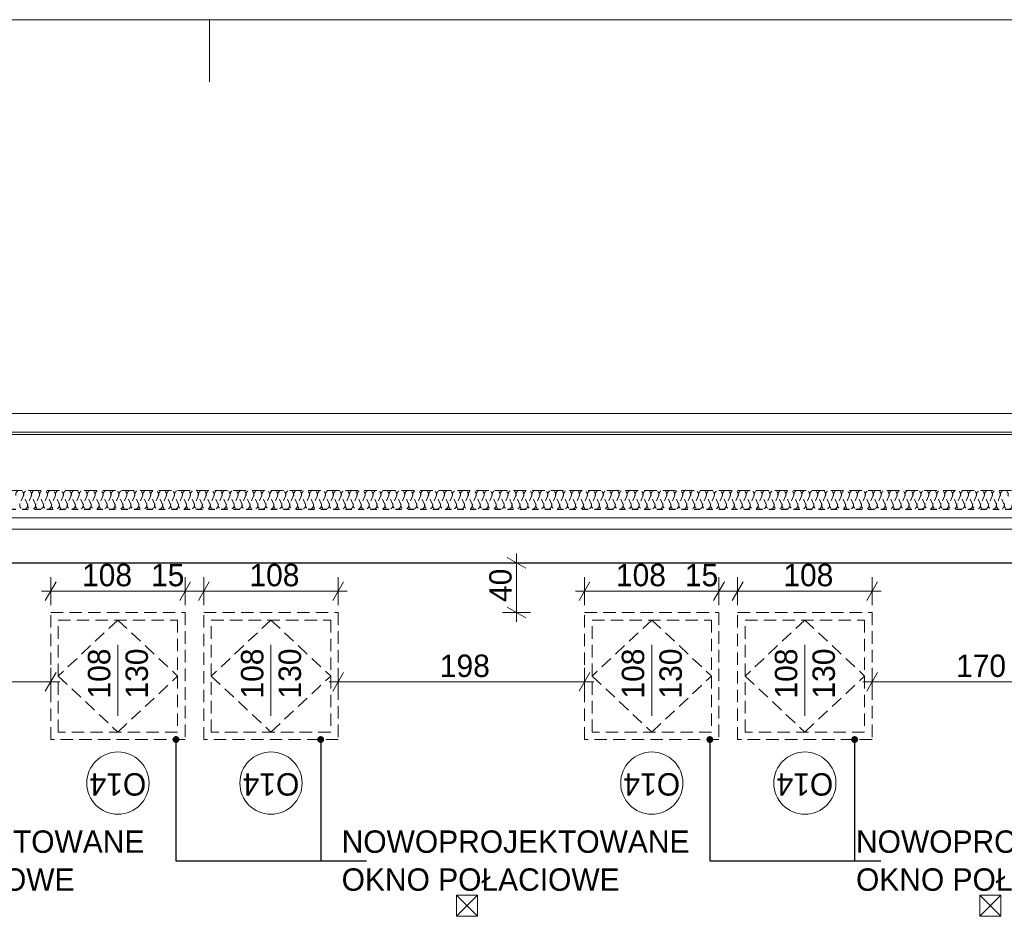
# Model space of a CAD drawing. Extents: x -21260 to 35740, y -2672 to 187028.
# Tile 108 of 120: x 16215 to 24127, y 139826 to 147028. Entities that reach past the tile are written whole.
import ezdxf

# ---------------------------------------------------------------- set-up
doc = ezdxf.new("R2010")
doc.units = 0
doc.header["$MEASUREMENT"] = 0
for name, pattern in [('Hidden Line', [100, 50, -50]), ('Hidden Line copy', [80, 40, -40]), ('Krawędzie ukryte', [150, 100, -50])]:
    doc.linetypes.add(name, pattern=pattern)
doc.layers.add('arch izolacje_Nr_Pióra__3', color=7, linetype='Continuous', lineweight=13, true_color=0xff6600)
doc.layers.add('Arch ocieplenie_Nr_Pióra__22', color=7, linetype='Continuous', lineweight=9, true_color=0x7f7f7f)
doc.layers.add('Arch ocieplenie', color=7, linetype='Continuous')
doc.layers.add('Arch wymiary', color=7, linetype='Continuous')
for name, color, linetype, lineweight in [('Arch opisy okien_Nr_Pióra__21', 7, 'Continuous', 13), ('Arch opisy_Nr_Pióra__21', 7, 'Continuous', 13), ('ARCH TABELA_Nr_Pióra__21', 7, 'Continuous', 13), ('Arch wymiary_Nr_Pióra__5', 7, 'Continuous', 13), ('INWENT DACH_Nr_Pióra__21', 7, 'Continuous', 13), ('INWENT KONST. DREWNIANA_Nr_Pióra__21', 7, 'Continuous', 13), ('INWENT OPISY_Nr_Pióra__21', 7, 'Continuous', 13), ('INWENT. OKNA_Nr_Pióra__21', 7, 'Continuous', 13), ('INWENT.ŚCIANY_Nr_Pióra__1', 7, 'Continuous', 25)]:
    doc.layers.add(name, color=color, linetype=linetype, lineweight=lineweight)
doc.styles.add('GENERATED_STYLE_1', font='txt')
doc.styles.add('GENERATED_STYLE_4', font='txt')
doc.styles.add('GENERATED_STYLE_6', font='txt')
doc.styles.add('GENERATED_STYLE_7', font='txt')
doc.dimstyles.new('GENERATED_STYLE__1', dxfattribs={"dimtxt": 179.999995, "dimasz": 114, "dimexe": 0.18, "dimexo": 0, "dimgap": 0.09, "dimtad": 1, "dimdec": 0, "dimlfac": 0.1, "dimzin": 0, "dimdsep": 46, "dimtxsty": 'GENERATED_STYLE_1', "dimblk": 'ARROWHEAD_2', "dimblk1": 'ARROWHEAD_2', "dimblk2": 'ARROWHEAD_2', "dimcen": 0.09, "dimclrd": 7, "dimclre": 7, "dimclrt": 7, "dimazin": 0, "dimtfac": 1, "dimtdec": 4, "dimtmove": 0, "dimatfit": 3, "dimfxl": 0, "dimtolj": 1, "dimtzin": 0, "dimarcsym": 0})
doc.dimstyles.new('GENERATED_STYLE__3', dxfattribs={"dimtxt": 179.999995, "dimasz": 114, "dimexe": 0.18, "dimexo": 0, "dimgap": 0.09, "dimtad": 1, "dimtih": 1, "dimtoh": 1, "dimdec": 0, "dimlfac": 0.1, "dimzin": 0, "dimdsep": 46, "dimtxsty": 'GENERATED_STYLE_1', "dimblk": 'ARROWHEAD_2', "dimblk1": 'ARROWHEAD_2', "dimblk2": 'ARROWHEAD_2', "dimcen": 0.09, "dimclrd": 7, "dimclre": 7, "dimclrt": 7, "dimazin": 0, "dimtfac": 1, "dimtdec": 4, "dimtmove": 0, "dimatfit": 3, "dimfxl": 0, "dimtolj": 1, "dimtzin": 0, "dimarcsym": 0})
doc.dimstyles.new('GENERATED_STYLE__6', dxfattribs={"dimtxt": 0.18, "dimasz": 109.44, "dimexe": 0.18, "dimexo": 0.0625, "dimgap": 0.09, "dimtad": 0, "dimtih": 1, "dimtoh": 1, "dimdec": 4, "dimzin": 0, "dimdsep": 46, "dimcen": 0.09, "dimadec": 0, "dimazin": 0, "dimtfac": 1, "dimtdec": 4, "dimtmove": 0, "dimatfit": 3, "dimldrblk": 'ARROWHEAD_11', "dimfxl": 0, "dimtolj": 1, "dimtzin": 0, "dimarcsym": 0})

# ---------------------------------------------------------------- blocks, each defined once
blk = doc.blocks.new('Izolacja cieplna 14_220', base_point=(32134.1, 143095.9))
at = {"layer": 'Arch ocieplenie_Nr_Pióra__22', "linetype": 'Hidden Line copy'}
for p, q in [((16244.3, 143201.1), (16217.7, 143140.5)), ((16276.2, 143140.5), (16249.6, 143201.1)), ((16308.1, 143201.1), (16281.5, 143140.5)), ((16340, 143140.5), (16313.4, 143201.1)), ((16371.9, 143201.1), (16345.3, 143140.5)), ((16403.8, 143140.5), (16377.2, 143201.1)), ((16435.7, 143201.1), (16409.1, 143140.5)), ((16467.6, 143140.5), (16441, 143201.1)), ((16499.5, 143201.1), (16472.9, 143140.5)), ((16531.4, 143140.5), (16504.8, 143201.1)), ((16563.3, 143201.1), (16536.8, 143140.5)), ((16595.2, 143140.5), (16568.7, 143201.1)), ((16627.1, 143201.1), (16600.6, 143140.5)), ((16659, 143140.5), (16632.5, 143201.1)), ((16690.9, 143201.1), (16664.4, 143140.5)), ((16722.8, 143140.5), (16696.3, 143201.1)), ((16754.7, 143201.1), (16728.2, 143140.5)), ((16786.6, 143140.5), (16760.1, 143201.1)), ((16818.5, 143201.1), (16792, 143140.5)), ((16850.4, 143140.5), (16823.9, 143201.1)), ((16882.3, 143201.1), (16855.8, 143140.5)), ((16914.2, 143140.5), (16887.7, 143201.1)), ((16946.1, 143201.1), (16919.6, 143140.5)), ((16978, 143140.5), (16951.5, 143201.1)), ((17009.9, 143201.1), (16983.4, 143140.5)), ((17041.8, 143140.5), (17015.3, 143201.1)), ((17073.7, 143201.1), (17047.2, 143140.5)), ((17105.6, 143140.5), (17079.1, 143201.1)), ((17137.5, 143201.1), (17111, 143140.5)), ((17169.4, 143140.5), (17142.9, 143201.1)), ((17201.3, 143201.1), (17174.8, 143140.5)), ((17233.2, 143140.5), (17206.7, 143201.1)), ((17265.1, 143201.1), (17238.6, 143140.5)), ((17297, 143140.5), (17270.5, 143201.1)), ((17328.9, 143201.1), (17302.4, 143140.5)), ((17360.8, 143140.5), (17334.3, 143201.1)), ((17392.7, 143201.1), (17366.2, 143140.5)), ((17424.6, 143140.5), (17398.1, 143201.1)), ((17456.5, 143201.1), (17430, 143140.5)), ((17488.4, 143140.5), (17461.9, 143201.1)), ((17520.3, 143201.1), (17493.8, 143140.5)), ((17552.3, 143140.5), (17525.7, 143201.1)), ((17584.2, 143201.1), (17557.6, 143140.5)), ((17616.1, 143140.5), (17589.5, 143201.1)), ((17648, 143201.1), (17621.4, 143140.5)), ((17679.9, 143140.5), (17653.3, 143201.1)), ((17711.8, 143201.1), (17685.2, 143140.5)), ((17743.7, 143140.5), (17717.1, 143201.1)), ((17775.6, 143201.1), (17749, 143140.5)), ((17807.5, 143140.5), (17780.9, 143201.1)), ((17839.4, 143201.1), (17812.8, 143140.5)), ((17871.3, 143140.5), (17844.7, 143201.1)), ((17903.2, 143201.1), (17876.6, 143140.5)), ((17935.1, 143140.5), (17908.5, 143201.1)), ((17967, 143201.1), (17940.4, 143140.5)), ((17998.9, 143140.5), (17972.3, 143201.1)), ((18030.8, 143201.1), (18004.2, 143140.5)), ((18062.7, 143140.5), (18036.1, 143201.1)), ((18094.6, 143201.1), (18068, 143140.5)), ((18126.5, 143140.5), (18099.9, 143201.1)), ((18158.4, 143201.1), (18131.8, 143140.5)), ((18190.3, 143140.5), (18163.7, 143201.1)), ((18222.2, 143201.1), (18195.6, 143140.5)), ((18254.1, 143140.5), (18227.5, 143201.1)), ((18286, 143201.1), (18259.4, 143140.5)), ((18317.9, 143140.5), (18291.4, 143201.1)), ((18349.8, 143201.1), (18323.3, 143140.5)), ((18381.7, 143140.5), (18355.2, 143201.1)), ((18413.6, 143201.1), (18387.1, 143140.5)), ((18445.5, 143140.5), (18419, 143201.1)), ((18477.4, 143201.1), (18450.9, 143140.5)), ((18509.3, 143140.5), (18482.8, 143201.1)), ((18541.2, 143201.1), (18514.7, 143140.5)), ((18573.1, 143140.5), (18546.6, 143201.1)), ((18605, 143201.1), (18578.5, 143140.5)), ((18636.9, 143140.5), (18610.4, 143201.1)), ((18668.8, 143201.1), (18642.3, 143140.5)), ((18700.7, 143140.5), (18674.2, 143201.1)), ((18732.6, 143201.1), (18706.1, 143140.5)), ((18764.5, 143140.5), (18738, 143201.1)), ((18796.4, 143201.1), (18769.9, 143140.5)), ((18828.3, 143140.5), (18801.8, 143201.1)), ((18860.2, 143201.1), (18833.7, 143140.5)), ((18892.1, 143140.5), (18865.6, 143201.1)), ((18924, 143201.1), (18897.5, 143140.5)), ((18955.9, 143140.5), (18929.4, 143201.1)), ((18987.8, 143201.1), (18961.3, 143140.5)), ((19019.7, 143140.5), (18993.2, 143201.1)), ((19051.6, 143201.1), (19025.1, 143140.5)), ((19083.5, 143140.5), (19057, 143201.1)), ((19115.4, 143201.1), (19088.9, 143140.5)), ((19147.3, 143140.5), (19120.8, 143201.1)), ((19179.2, 143201.1), (19152.7, 143140.5)), ((19211.1, 143140.5), (19184.6, 143201.1)), ((19243, 143201.1), (19216.5, 143140.5)), ((19274.9, 143140.5), (19248.4, 143201.1)), ((19306.9, 143201.1), (19280.3, 143140.5)), ((19338.8, 143140.5), (19312.2, 143201.1)), ((19370.7, 143201.1), (19344.1, 143140.5)), ((19402.6, 143140.5), (19376, 143201.1)), ((19434.5, 143201.1), (19407.9, 143140.5)), ((19466.4, 143140.5), (19439.8, 143201.1)), ((19498.3, 143201.1), (19471.7, 143140.5)), ((19530.2, 143140.5), (19503.6, 143201.1)), ((19562.1, 143201.1), (19535.5, 143140.5)), ((19594, 143140.5), (19567.4, 143201.1)), ((19625.9, 143201.1), (19599.3, 143140.5)), ((19657.8, 143140.5), (19631.2, 143201.1)), ((19689.7, 143201.1), (19663.1, 143140.5)), ((19721.6, 143140.5), (19695, 143201.1)), ((19753.5, 143201.1), (19726.9, 143140.5)), ((19785.4, 143140.5), (19758.8, 143201.1)), ((19817.3, 143201.1), (19790.7, 143140.5)), ((19849.2, 143140.5), (19822.6, 143201.1)), ((19881.1, 143201.1), (19854.5, 143140.5)), ((19913, 143140.5), (19886.4, 143201.1)), ((19944.9, 143201.1), (19918.3, 143140.5)), ((19976.8, 143140.5), (19950.2, 143201.1)), ((20008.7, 143201.1), (19982.1, 143140.5)), ((20040.6, 143140.5), (20014.1, 143201.1)), ((20072.5, 143201.1), (20046, 143140.5)), ((20104.4, 143140.5), (20077.9, 143201.1)), ((20136.3, 143201.1), (20109.8, 143140.5)), ((20168.2, 143140.5), (20141.7, 143201.1)), ((20200.1, 143201.1), (20173.6, 143140.5)), ((20232, 143140.5), (20205.5, 143201.1)), ((20263.9, 143201.1), (20237.4, 143140.5)), ((20295.8, 143140.5), (20269.3, 143201.1)), ((20327.7, 143201.1), (20301.2, 143140.5)), ((20359.6, 143140.5), (20333.1, 143201.1)), ((20391.5, 143201.1), (20365, 143140.5)), ((20423.4, 143140.5), (20396.9, 143201.1)), ((20455.3, 143201.1), (20428.8, 143140.5)), ((20487.2, 143140.5), (20460.7, 143201.1)), ((20519.1, 143201.1), (20492.6, 143140.5)), ((20551, 143140.5), (20524.5, 143201.1)), ((20582.9, 143201.1), (20556.4, 143140.5)), ((20614.8, 143140.5), (20588.3, 143201.1)), ((20646.7, 143201.1), (20620.2, 143140.5)), ((20678.6, 143140.5), (20652.1, 143201.1)), ((20710.5, 143201.1), (20684, 143140.5)), ((20742.4, 143140.5), (20715.9, 143201.1)), ((20774.3, 143201.1), (20747.8, 143140.5)), ((20806.2, 143140.5), (20779.7, 143201.1)), ((20838.1, 143201.1), (20811.6, 143140.5)), ((20870, 143140.5), (20843.5, 143201.1)), ((20901.9, 143201.1), (20875.4, 143140.5)), ((20933.8, 143140.5), (20907.3, 143201.1)), ((20965.7, 143201.1), (20939.2, 143140.5)), ((20997.6, 143140.5), (20971.1, 143201.1)), ((21029.6, 143201.1), (21003, 143140.5)), ((21061.5, 143140.5), (21034.9, 143201.1)), ((21093.4, 143201.1), (21066.8, 143140.5)), ((21125.3, 143140.5), (21098.7, 143201.1)), ((21157.2, 143201.1), (21130.6, 143140.5)), ((21189.1, 143140.5), (21162.5, 143201.1)), ((21221, 143201.1), (21194.4, 143140.5)), ((21252.9, 143140.5), (21226.3, 143201.1)), ((21284.8, 143201.1), (21258.2, 143140.5)), ((21316.7, 143140.5), (21290.1, 143201.1)), ((21348.6, 143201.1), (21322, 143140.5)), ((21380.5, 143140.5), (21353.9, 143201.1)), ((21412.4, 143201.1), (21385.8, 143140.5)), ((21444.3, 143140.5), (21417.7, 143201.1)), ((21476.2, 143201.1), (21449.6, 143140.5)), ((21508.1, 143140.5), (21481.5, 143201.1)), ((21540, 143201.1), (21513.4, 143140.5)), ((21571.9, 143140.5), (21545.3, 143201.1)), ((21603.8, 143201.1), (21577.2, 143140.5)), ((21635.7, 143140.5), (21609.1, 143201.1)), ((21667.6, 143201.1), (21641, 143140.5)), ((21699.5, 143140.5), (21672.9, 143201.1)), ((21731.4, 143201.1), (21704.8, 143140.5)), ((21763.3, 143140.5), (21736.8, 143201.1)), ((21795.2, 143201.1), (21768.7, 143140.5)), ((21827.1, 143140.5), (21800.6, 143201.1)), ((21859, 143201.1), (21832.5, 143140.5)), ((21890.9, 143140.5), (21864.4, 143201.1)), ((21922.8, 143201.1), (21896.3, 143140.5)), ((21954.7, 143140.5), (21928.2, 143201.1)), ((21986.6, 143201.1), (21960.1, 143140.5)), ((22018.5, 143140.5), (21992, 143201.1)), ((22050.4, 143201.1), (22023.9, 143140.5)), ((22082.3, 143140.5), (22055.8, 143201.1)), ((22114.2, 143201.1), (22087.7, 143140.5)), ((22146.1, 143140.5), (22119.6, 143201.1)), ((22178, 143201.1), (22151.5, 143140.5)), ((22209.9, 143140.5), (22183.4, 143201.1)), ((22241.8, 143201.1), (22215.3, 143140.5)), ((22273.7, 143140.5), (22247.2, 143201.1)), ((22305.6, 143201.1), (22279.1, 143140.5)), ((22337.5, 143140.5), (22311, 143201.1)), ((22369.4, 143201.1), (22342.9, 143140.5)), ((22401.3, 143140.5), (22374.8, 143201.1)), ((22433.2, 143201.1), (22406.7, 143140.5)), ((22465.1, 143140.5), (22438.6, 143201.1)), ((22497, 143201.1), (22470.5, 143140.5)), ((22528.9, 143140.5), (22502.4, 143201.1)), ((22560.8, 143201.1), (22534.3, 143140.5)), ((22592.7, 143140.5), (22566.2, 143201.1)), ((22624.6, 143201.1), (22598.1, 143140.5)), ((22656.5, 143140.5), (22630, 143201.1)), ((22688.4, 143201.1), (22661.9, 143140.5)), ((22720.3, 143140.5), (22693.8, 143201.1)), ((22752.2, 143201.1), (22725.7, 143140.5)), ((22784.2, 143140.5), (22757.6, 143201.1)), ((22816.1, 143201.1), (22789.5, 143140.5)), ((22848, 143140.5), (22821.4, 143201.1)), ((22879.9, 143201.1), (22853.3, 143140.5)), ((22911.8, 143140.5), (22885.2, 143201.1)), ((22943.7, 143201.1), (22917.1, 143140.5)), ((22975.6, 143140.5), (22949, 143201.1)), ((23007.5, 143201.1), (22980.9, 143140.5)), ((23039.4, 143140.5), (23012.8, 143201.1)), ((23071.3, 143201.1), (23044.7, 143140.5)), ((23103.2, 143140.5), (23076.6, 143201.1)), ((23135.1, 143201.1), (23108.5, 143140.5)), ((23167, 143140.5), (23140.4, 143201.1)), ((23198.9, 143201.1), (23172.3, 143140.5)), ((23230.8, 143140.5), (23204.2, 143201.1)), ((23262.7, 143201.1), (23236.1, 143140.5)), ((23294.6, 143140.5), (23268, 143201.1)), ((23326.5, 143201.1), (23299.9, 143140.5)), ((23358.4, 143140.5), (23331.8, 143201.1)), ((23390.3, 143201.1), (23363.7, 143140.5)), ((23422.2, 143140.5), (23395.6, 143201.2)), ((23454.1, 143201.2), (23427.5, 143140.5)), ((23486, 143140.5), (23459.5, 143201.2)), ((23517.9, 143201.2), (23491.4, 143140.5)), ((23549.8, 143140.5), (23523.3, 143201.2)), ((23581.7, 143201.2), (23555.2, 143140.5)), ((23613.6, 143140.5), (23587.1, 143201.2)), ((23645.5, 143201.2), (23619, 143140.5)), ((23677.4, 143140.5), (23650.9, 143201.2)), ((23709.3, 143201.2), (23682.8, 143140.5)), ((23741.2, 143140.5), (23714.7, 143201.2)), ((23773.1, 143201.2), (23746.6, 143140.5)), ((23805, 143140.5), (23778.5, 143201.2)), ((23836.9, 143201.2), (23810.4, 143140.5)), ((23868.8, 143140.5), (23842.3, 143201.2)), ((23900.7, 143201.2), (23874.2, 143140.5)), ((23932.6, 143140.5), (23906.1, 143201.2)), ((23964.5, 143201.2), (23938, 143140.5)), ((23996.4, 143140.5), (23969.9, 143201.2)), ((24028.3, 143201.2), (24001.8, 143140.5)), ((24060.2, 143140.5), (24033.7, 143201.2)), ((24092.1, 143201.2), (24065.6, 143140.5)), ((24124, 143140.5), (24097.5, 143201.2))]:
    blk.add_line(p, q, dxfattribs=at)
for centre, start, end in [((16215.1, 143213.9), 336.34881, 203.65129), ((16278.9, 143213.9), 336.34881, 203.65129), ((16342.7, 143213.9), 336.34881, 203.65129), ((16406.5, 143213.9), 336.34881, 203.65129), ((16470.3, 143213.9), 336.34881, 203.65129), ((16534.1, 143213.9), 336.34881, 203.65129), ((16597.9, 143213.9), 336.34881, 203.65129), ((16661.7, 143213.9), 336.34881, 203.65129), ((16725.5, 143213.9), 336.34881, 203.65129), ((16789.3, 143213.9), 336.34881, 203.65129), ((16853.1, 143213.9), 336.34881, 203.65129), ((16916.9, 143213.9), 336.34881, 203.65129), ((16980.7, 143213.9), 336.34881, 203.65129), ((17044.5, 143213.9), 336.34881, 203.65129), ((17108.3, 143213.9), 336.34881, 203.65129), ((17172.1, 143213.9), 336.34881, 203.65129), ((17235.9, 143213.9), 336.34881, 203.65129), ((17299.7, 143213.9), 336.34881, 203.65129), ((17363.5, 143213.9), 336.34881, 203.65129), ((17427.3, 143213.9), 336.34881, 203.65129), ((17491.1, 143213.9), 336.34881, 203.65129), ((17554.9, 143213.9), 336.34881, 203.65129), ((17618.7, 143213.9), 336.34881, 203.65129), ((17682.5, 143213.9), 336.34881, 203.65129), ((17746.3, 143213.9), 336.34881, 203.65129), ((17810.1, 143213.9), 336.34881, 203.65129), ((17873.9, 143213.9), 336.34881, 203.65129), ((17937.8, 143213.9), 336.34881, 203.65129), ((18001.6, 143213.9), 336.34881, 203.65129), ((18065.4, 143213.9), 336.34881, 203.65129), ((18129.2, 143213.9), 336.34881, 203.65129), ((18193, 143213.9), 336.34881, 203.65129), ((18256.8, 143213.9), 336.34881, 203.65129), ((18320.6, 143213.9), 336.34881, 203.65129), ((18384.4, 143213.9), 336.34881, 203.65129), ((18448.2, 143213.9), 336.34881, 203.65129), ((18512, 143213.9), 336.34881, 203.65129), ((18575.8, 143213.9), 336.34881, 203.65129), ((18639.6, 143213.9), 336.34881, 203.65129), ((18703.4, 143213.9), 336.34881, 203.65129), ((18767.2, 143213.9), 336.34881, 203.65129), ((18831, 143213.9), 336.34881, 203.65129), ((18894.8, 143213.9), 336.34881, 203.65129), ((18958.6, 143213.9), 336.34881, 203.65129), ((19022.4, 143213.9), 336.34881, 203.65129), ((19086.2, 143213.9), 336.34881, 203.65129), ((19150, 143213.9), 336.34881, 203.65129), ((19213.8, 143213.9), 336.34881, 203.65129), ((19277.6, 143213.9), 336.34881, 203.65129), ((19341.4, 143213.9), 336.34881, 203.65129), ((19405.2, 143213.9), 336.34881, 203.65129), ((19469, 143213.9), 336.34881, 203.65129), ((19532.8, 143213.9), 336.34881, 203.65129), ((19596.6, 143213.9), 336.34881, 203.65129), ((19660.5, 143213.9), 336.34881, 203.65129), ((19724.3, 143213.9), 336.34881, 203.65129), ((19788.1, 143213.9), 336.34881, 203.65129), ((19851.9, 143213.9), 336.34881, 203.65129), ((19915.7, 143213.9), 336.34881, 203.65129), ((19979.5, 143213.9), 336.34881, 203.65129), ((20043.3, 143213.9), 336.34881, 203.65129), ((20107.1, 143213.9), 336.34881, 203.65129), ((20170.9, 143213.9), 336.34881, 203.65129), ((20234.7, 143213.9), 336.34881, 203.65129), ((20298.5, 143213.9), 336.34881, 203.65129), ((20362.3, 143213.9), 336.34881, 203.65129), ((20426.1, 143213.9), 336.34881, 203.65129), ((20489.9, 143213.9), 336.34881, 203.65129), ((20553.7, 143213.9), 336.34881, 203.65129), ((20617.5, 143213.9), 336.34881, 203.65129), ((20681.3, 143213.9), 336.34881, 203.65129), ((20745.1, 143213.9), 336.34881, 203.65129), ((20808.9, 143213.9), 336.34881, 203.65129), ((20872.7, 143213.9), 336.34881, 203.65129), ((20936.5, 143213.9), 336.34881, 203.65129), ((21000.3, 143213.9), 336.34881, 203.65129), ((21064.1, 143213.9), 336.34881, 203.65129), ((21127.9, 143213.9), 336.34881, 203.65129), ((21191.7, 143213.9), 336.34881, 203.65129), ((21255.5, 143213.9), 336.34881, 203.65129), ((21319.3, 143213.9), 336.34881, 203.65129), ((21383.2, 143213.9), 336.34881, 203.65129), ((21447, 143213.9), 336.34881, 203.65129), ((21510.8, 143213.9), 336.34881, 203.65129), ((21574.6, 143213.9), 336.34881, 203.65129), ((21638.4, 143213.9), 336.34881, 203.65129), ((21702.2, 143213.9), 336.34881, 203.65129), ((21766, 143213.9), 336.34881, 203.65129), ((21829.8, 143213.9), 336.34881, 203.65129), ((21893.6, 143213.9), 336.34881, 203.65129), ((21957.4, 143213.9), 336.34881, 203.65129), ((22021.2, 143213.9), 336.34881, 203.65129), ((22085, 143213.9), 336.34881, 203.65129), ((22148.8, 143213.9), 336.34881, 203.65129), ((22212.6, 143213.9), 336.34881, 203.65129), ((22276.4, 143213.9), 336.34881, 203.65129), ((22340.2, 143213.9), 336.34881, 203.65129), ((22404, 143213.9), 336.34881, 203.65129), ((22467.8, 143213.9), 336.34881, 203.65129), ((22531.6, 143213.9), 336.34881, 203.65129), ((22595.4, 143213.9), 336.34881, 203.65129), ((22659.2, 143213.9), 336.34881, 203.65129), ((22723, 143213.9), 336.34881, 203.65129), ((22786.8, 143213.9), 336.34881, 203.65129), ((22850.6, 143213.9), 336.34881, 203.65129), ((22914.4, 143213.9), 336.34881, 203.65129), ((22978.2, 143213.9), 336.34881, 203.65129), ((23042, 143213.9), 336.34881, 203.65129), ((23105.9, 143213.9), 336.34881, 203.65129), ((23169.7, 143213.9), 336.34881, 203.65129), ((23233.5, 143213.9), 336.34881, 203.65129), ((23297.3, 143213.9), 336.34881, 203.65129), ((23361.1, 143213.9), 336.34881, 203.65129), ((23424.9, 143214), 336.34881, 203.65129), ((23488.7, 143214), 336.34881, 203.65129), ((23552.5, 143214), 336.34881, 203.65129), ((23616.3, 143214), 336.34881, 203.65129), ((23680.1, 143214), 336.34881, 203.65129), ((23743.9, 143214), 336.34881, 203.65129), ((23807.7, 143214), 336.34881, 203.65129), ((23871.5, 143214), 336.34881, 203.65129), ((23935.3, 143214), 336.34881, 203.65129), ((23999.1, 143214), 336.34881, 203.65129), ((24062.9, 143214), 336.34881, 203.65129), ((24126.7, 143214), 336.34881, 203.65129), ((16247, 143127.7), 156.34879, 23.65124), ((16310.8, 143127.7), 156.34879, 23.65124), ((16374.6, 143127.7), 156.34879, 23.65124), ((16438.4, 143127.7), 156.34879, 23.65124), ((16502.2, 143127.7), 156.34879, 23.65124), ((16566, 143127.7), 156.34879, 23.65124), ((16629.8, 143127.7), 156.34879, 23.65124), ((16693.6, 143127.7), 156.34879, 23.65124), ((16757.4, 143127.7), 156.34879, 23.65124), ((16821.2, 143127.7), 156.34879, 23.65124), ((16885, 143127.7), 156.34879, 23.65124), ((16948.8, 143127.7), 156.34879, 23.65124), ((17012.6, 143127.7), 156.34879, 23.65124), ((17076.4, 143127.7), 156.34879, 23.65124), ((17140.2, 143127.7), 156.34879, 23.65124), ((17204, 143127.7), 156.34879, 23.65124), ((17267.8, 143127.7), 156.34879, 23.65124), ((17331.6, 143127.7), 156.34879, 23.65124), ((17395.4, 143127.7), 156.34879, 23.65124), ((17459.2, 143127.7), 156.34879, 23.65124), ((17523, 143127.7), 156.34879, 23.65124), ((17586.8, 143127.7), 156.34879, 23.65124), ((17650.6, 143127.7), 156.34879, 23.65124), ((17714.4, 143127.7), 156.34879, 23.65124), ((17778.2, 143127.7), 156.34879, 23.65124), ((17842, 143127.7), 156.34879, 23.65124), ((17905.9, 143127.7), 156.34879, 23.65124), ((17969.7, 143127.7), 156.34879, 23.65124), ((18033.5, 143127.7), 156.34879, 23.65124), ((18097.3, 143127.7), 156.34879, 23.65124), ((18161.1, 143127.7), 156.34879, 23.65124), ((18224.9, 143127.7), 156.34879, 23.65124), ((18288.7, 143127.7), 156.34879, 23.65124), ((18352.5, 143127.7), 156.34879, 23.65124), ((18416.3, 143127.7), 156.34879, 23.65124), ((18480.1, 143127.7), 156.34879, 23.65124), ((18543.9, 143127.7), 156.34879, 23.65124), ((18607.7, 143127.7), 156.34879, 23.65124), ((18671.5, 143127.7), 156.34879, 23.65124), ((18735.3, 143127.7), 156.34879, 23.65124), ((18799.1, 143127.7), 156.34879, 23.65124), ((18862.9, 143127.7), 156.34879, 23.65124), ((18926.7, 143127.7), 156.34879, 23.65124), ((18990.5, 143127.7), 156.34879, 23.65124), ((19054.3, 143127.7), 156.34879, 23.65124), ((19118.1, 143127.7), 156.34879, 23.65124), ((19181.9, 143127.7), 156.34879, 23.65124), ((19245.7, 143127.7), 156.34879, 23.65124), ((19309.5, 143127.7), 156.34879, 23.65124), ((19373.3, 143127.7), 156.34879, 23.65124), ((19437.1, 143127.7), 156.34879, 23.65124), ((19500.9, 143127.7), 156.34879, 23.65124), ((19564.7, 143127.7), 156.34879, 23.65124), ((19628.6, 143127.7), 156.34879, 23.65124), ((19692.4, 143127.7), 156.34879, 23.65124), ((19756.2, 143127.7), 156.34879, 23.65124), ((19820, 143127.7), 156.34879, 23.65124), ((19883.8, 143127.7), 156.34879, 23.65124), ((19947.6, 143127.7), 156.34879, 23.65124), ((20011.4, 143127.7), 156.34879, 23.65124), ((20075.2, 143127.7), 156.34879, 23.65124), ((20139, 143127.7), 156.34879, 23.65124), ((20202.8, 143127.7), 156.34879, 23.65124), ((20266.6, 143127.7), 156.34879, 23.65124), ((20330.4, 143127.7), 156.34879, 23.65124), ((20394.2, 143127.7), 156.34879, 23.65124), ((20458, 143127.7), 156.34879, 23.65124), ((20521.8, 143127.7), 156.34879, 23.65124), ((20585.6, 143127.7), 156.34879, 23.65124), ((20649.4, 143127.7), 156.34879, 23.65124), ((20713.2, 143127.7), 156.34879, 23.65124), ((20777, 143127.7), 156.34879, 23.65124), ((20840.8, 143127.7), 156.34879, 23.65124), ((20904.6, 143127.7), 156.34879, 23.65124), ((20968.4, 143127.7), 156.34879, 23.65124), ((21032.2, 143127.7), 156.34879, 23.65124), ((21096, 143127.7), 156.34879, 23.65124), ((21159.8, 143127.7), 156.34879, 23.65124), ((21223.6, 143127.7), 156.34879, 23.65124), ((21287.4, 143127.7), 156.34879, 23.65124), ((21351.2, 143127.7), 156.34879, 23.65124), ((21415.1, 143127.7), 156.34879, 23.65124), ((21478.9, 143127.7), 156.34879, 23.65124), ((21542.7, 143127.7), 156.34879, 23.65124), ((21606.5, 143127.7), 156.34879, 23.65124), ((21670.3, 143127.7), 156.34879, 23.65124), ((21734.1, 143127.7), 156.34879, 23.65124), ((21797.9, 143127.7), 156.34879, 23.65124), ((21861.7, 143127.7), 156.34879, 23.65124), ((21925.5, 143127.7), 156.34879, 23.65124), ((21989.3, 143127.7), 156.34879, 23.65124), ((22053.1, 143127.7), 156.34879, 23.65124), ((22116.9, 143127.7), 156.34879, 23.65124), ((22180.7, 143127.7), 156.34879, 23.65124), ((22244.5, 143127.7), 156.34879, 23.65124), ((22308.3, 143127.7), 156.34879, 23.65124), ((22372.1, 143127.7), 156.34879, 23.65124), ((22435.9, 143127.7), 156.34879, 23.65124), ((22499.7, 143127.7), 156.34879, 23.65124), ((22563.5, 143127.7), 156.34879, 23.65124), ((22627.3, 143127.7), 156.34879, 23.65124), ((22691.1, 143127.7), 156.34879, 23.65124), ((22754.9, 143127.7), 156.34879, 23.65124), ((22818.7, 143127.7), 156.34879, 23.65124), ((22882.5, 143127.7), 156.34879, 23.65124), ((22946.3, 143127.7), 156.34879, 23.65124), ((23010.1, 143127.7), 156.34879, 23.65124), ((23073.9, 143127.7), 156.34879, 23.65124), ((23137.8, 143127.7), 156.34879, 23.65124), ((23201.6, 143127.7), 156.34879, 23.65124), ((23265.4, 143127.7), 156.34879, 23.65124), ((23329.2, 143127.7), 156.34879, 23.65124), ((23393, 143127.7), 156.34879, 23.65124), ((23456.8, 143127.8), 156.34879, 23.65124), ((23520.6, 143127.8), 156.34879, 23.65124), ((23584.4, 143127.8), 156.34879, 23.65124), ((23648.2, 143127.8), 156.34879, 23.65124), ((23712, 143127.8), 156.34879, 23.65124), ((23775.8, 143127.8), 156.34879, 23.65124), ((23839.6, 143127.8), 156.34879, 23.65124), ((23903.4, 143127.8), 156.34879, 23.65124), ((23967.2, 143127.8), 156.34879, 23.65124), ((24031, 143127.8), 156.34879, 23.65124), ((24094.8, 143127.8), 156.34879, 23.65124), ((24158.6, 143127.8), 156.34879, 23.65124)]:
    blk.add_arc(centre, 31.9, start, end, dxfattribs=at)
blk = doc.blocks.new('*D739')
at = {"layer": 'Arch wymiary_Nr_Pióra__5', "linetype": 'Continuous'}
for p, q in [((14437.4, 141784.8), (14350.8, 141634.8)), ((14394.1, 141597.3), (14394.1, 141822.3)), ((16420.8, 141634.8), (16507.4, 141784.8)), ((16464.1, 141597.3), (16464.1, 141822.3)), ((14320.7, 141709.8), (14394.1, 141709.8)), ((14394.1, 141709.8), (16464.1, 141709.8)), ((16464.1, 141709.8), (16537.4, 141709.8))]:
    blk.add_line(p, q, dxfattribs=at)
at = {"layer": 'Arch wymiary_Nr_Pióra__5', "insert": (15256.3, 141745.8), "char_height": 180, "attachment_point": 7, "style": 'GENERATED_STYLE_1'}
blk.add_mtext('{207}', dxfattribs=at)
blk = doc.blocks.new('ARROWHEAD_2')
at = {"color": 0, "linetype": 'Continuous', "lineweight": 0}
for p, q in [((0, 0), (-1, 0)), ((-0.378, -0.655), (0.378, 0.655))]:
    blk.add_line(p, q, dxfattribs=at)
blk = doc.blocks.new('*D740')
at = {"layer": 'Arch wymiary_Nr_Pióra__5', "linetype": 'Continuous'}
for p, q in [((16507.4, 142513.6), (16420.8, 142363.6)), ((16464.1, 142326.1), (16464.1, 142551.1)), ((17587.4, 142513.6), (17500.8, 142363.6)), ((17544.1, 142326.1), (17544.1, 142551.1)), ((16390.7, 142438.6), (16464.1, 142438.6)), ((16464.1, 142438.6), (17544.1, 142438.6))]:
    blk.add_line(p, q, dxfattribs=at)
at = {"layer": 'Arch wymiary_Nr_Pióra__5', "char_height": 180, "attachment_point": 7, "style": 'GENERATED_STYLE_1'}
for s, insert in [('{108}', (16716.1, 142474.6)), ('{15}', (17270.3, 142474.6)), ('{108}', (18061.3, 142474.6))]:
    blk.add_mtext(s, dxfattribs=dict(at, insert=insert))
blk = doc.blocks.new('*D741')
at = {"layer": 'Arch wymiary_Nr_Pióra__5', "linetype": 'Continuous'}
for p, q in [((17587.4, 142513.6), (17500.8, 142363.6)), ((17544.1, 142326.1), (17544.1, 142551.1)), ((17737.4, 142513.6), (17650.8, 142363.6)), ((17694.1, 142326.1), (17694.1, 142551.1)), ((17544.1, 142438.6), (17694.1, 142438.6))]:
    blk.add_line(p, q, dxfattribs=at)
at = {"layer": 'Arch wymiary_Nr_Pióra__5', "char_height": 180, "attachment_point": 7, "style": 'GENERATED_STYLE_1'}
for s, insert in [('{108}', (16716.1, 142474.6)), ('{15}', (17270.3, 142474.6)), ('{108}', (18061.3, 142474.6))]:
    blk.add_mtext(s, dxfattribs=dict(at, insert=insert))
blk = doc.blocks.new('*D742')
at = {"layer": 'Arch wymiary_Nr_Pióra__5', "linetype": 'Continuous'}
for p, q in [((17737.4, 142513.6), (17650.8, 142363.6)), ((17694.1, 142326.1), (17694.1, 142551.1)), ((18730.8, 142363.6), (18817.4, 142513.6)), ((18774.1, 142326.1), (18774.1, 142551.1)), ((17694.1, 142438.6), (18774.1, 142438.6)), ((18774.1, 142438.6), (18847.4, 142438.6))]:
    blk.add_line(p, q, dxfattribs=at)
at = {"layer": 'Arch wymiary_Nr_Pióra__5', "char_height": 180, "attachment_point": 7, "style": 'GENERATED_STYLE_1'}
for s, insert in [('{108}', (16716.1, 142474.6)), ('{15}', (17270.3, 142474.6)), ('{108}', (18061.3, 142474.6))]:
    blk.add_mtext(s, dxfattribs=dict(at, insert=insert))
blk = doc.blocks.new('*D743')
at = {"layer": 'Arch wymiary_Nr_Pióra__5', "linetype": 'Continuous'}
for p, q in [((18817.4, 141784.8), (18730.8, 141634.8)), ((18774.1, 141597.3), (18774.1, 141822.3)), ((20710.8, 141634.8), (20797.4, 141784.8)), ((20754.1, 141597.3), (20754.1, 141822.3)), ((18700.7, 141709.8), (18774.1, 141709.8)), ((18774.1, 141709.8), (20754.1, 141709.8)), ((20754.1, 141709.8), (20827.4, 141709.8))]:
    blk.add_line(p, q, dxfattribs=at)
at = {"layer": 'Arch wymiary_Nr_Pióra__5', "insert": (19591.3, 141745.8), "char_height": 180, "attachment_point": 7, "style": 'GENERATED_STYLE_1'}
blk.add_mtext('{198}', dxfattribs=at)
blk = doc.blocks.new('*D744')
at = {"layer": 'Arch wymiary_Nr_Pióra__5', "linetype": 'Continuous'}
for p, q in [((20797.4, 142513.6), (20710.8, 142363.6)), ((20754.1, 142326.1), (20754.1, 142551.1)), ((21877.4, 142513.6), (21790.8, 142363.6)), ((21834.1, 142326.1), (21834.1, 142551.1)), ((20680.7, 142438.6), (20754.1, 142438.6)), ((20754.1, 142438.6), (21834.1, 142438.6))]:
    blk.add_line(p, q, dxfattribs=at)
at = {"layer": 'Arch wymiary_Nr_Pióra__5', "char_height": 180, "attachment_point": 7, "style": 'GENERATED_STYLE_1'}
for s, insert in [('{108}', (21006.1, 142474.6)), ('{15}', (21560.3, 142474.6)), ('{108}', (22351.3, 142474.6))]:
    blk.add_mtext(s, dxfattribs=dict(at, insert=insert))
blk = doc.blocks.new('*D745')
at = {"layer": 'Arch wymiary_Nr_Pióra__5', "linetype": 'Continuous'}
for p, q in [((21877.4, 142513.6), (21790.8, 142363.6)), ((21834.1, 142326.1), (21834.1, 142551.1)), ((22027.4, 142513.6), (21940.8, 142363.6)), ((21984.1, 142326.1), (21984.1, 142551.1)), ((21834.1, 142438.6), (21984.1, 142438.6))]:
    blk.add_line(p, q, dxfattribs=at)
at = {"layer": 'Arch wymiary_Nr_Pióra__5', "char_height": 180, "attachment_point": 7, "style": 'GENERATED_STYLE_1'}
for s, insert in [('{108}', (21006.1, 142474.6)), ('{15}', (21560.3, 142474.6)), ('{108}', (22351.3, 142474.6))]:
    blk.add_mtext(s, dxfattribs=dict(at, insert=insert))
blk = doc.blocks.new('*D746')
at = {"layer": 'Arch wymiary_Nr_Pióra__5', "linetype": 'Continuous'}
for p, q in [((22027.4, 142513.6), (21940.8, 142363.6)), ((21984.1, 142326.1), (21984.1, 142551.1)), ((23020.8, 142363.6), (23107.4, 142513.6)), ((23064.1, 142326.1), (23064.1, 142551.1)), ((21984.1, 142438.6), (23064.1, 142438.6)), ((23064.1, 142438.6), (23137.4, 142438.6))]:
    blk.add_line(p, q, dxfattribs=at)
at = {"layer": 'Arch wymiary_Nr_Pióra__5', "char_height": 180, "attachment_point": 7, "style": 'GENERATED_STYLE_1'}
for s, insert in [('{108}', (21006.1, 142474.6)), ('{15}', (21560.3, 142474.6)), ('{108}', (22351.3, 142474.6))]:
    blk.add_mtext(s, dxfattribs=dict(at, insert=insert))
blk = doc.blocks.new('*D747')
at = {"layer": 'Arch wymiary_Nr_Pióra__5', "linetype": 'Continuous'}
for p, q in [((20206, 142665.9), (20206, 142739.2)), ((20318.5, 142665.9), (20093.5, 142665.9)), ((20281, 142622.6), (20131, 142709.2)), ((20206, 142265.9), (20206, 142665.9)), ((20318.5, 142265.9), (20093.5, 142265.9)), ((20131, 142309.2), (20281, 142222.6)), ((20206, 142192.5), (20206, 142265.9))]:
    blk.add_line(p, q, dxfattribs=at)
at = {"layer": 'Arch wymiary_Nr_Pióra__5', "insert": (20170, 142350.7), "char_height": 180, "attachment_point": 7, "rotation": 90, "style": 'GENERATED_STYLE_1'}
blk.add_mtext('{40}', dxfattribs=at)
blk = doc.blocks.new('*D748')
at = {"layer": 'Arch wymiary_Nr_Pióra__5', "linetype": 'Continuous'}
for p, q in [((23107.4, 141784.8), (23020.8, 141634.8)), ((23064.1, 141597.3), (23064.1, 141822.3)), ((24715.8, 141634.8), (24802.4, 141784.8)), ((24759.1, 141597.3), (24759.1, 141822.3)), ((22990.7, 141709.8), (23064.1, 141709.8)), ((23064.1, 141709.8), (24759.1, 141709.8)), ((24759.1, 141709.8), (24832.4, 141709.8))]:
    blk.add_line(p, q, dxfattribs=at)
at = {"layer": 'Arch wymiary_Nr_Pióra__5', "insert": (23738.8, 141745.8), "char_height": 180, "attachment_point": 7, "style": 'GENERATED_STYLE_1'}
blk.add_mtext('{170}', dxfattribs=at)
blk = doc.blocks.new('ARROWHEAD_11')
at = {"color": 0, "linetype": 'Continuous', "lineweight": 0}
blk.add_line((0, 0), (-1, 0), dxfattribs=at)
at = {"color": 0, "linetype": 'Continuous', "lineweight": 0, "const_width": 0.25, "flags": 128}
blk.add_lwpolyline([(-0.125, 0, 1), (0.125, 0, 1)], format="xyb", close=True, dxfattribs=at)

msp = doc.modelspace()

# ---------------------------------------------------------------- linework, layer by layer
at = {"layer": 'arch izolacje_Nr_Pióra__3', "linetype": 'Krawędzie ukryte'}
msp.add_line((11334.1, 143245.9), (32134.1, 143245.9), dxfattribs=at)
at = {"layer": 'Arch opisy okien_Nr_Pióra__21', "linetype": 'Continuous'}
for centre in [(17004.1, 140895.9), (18234.1, 140895.9), (21294.1, 140895.9), (22524.1, 140895.9)]:
    msp.add_circle(centre, 250, dxfattribs=at)
at = {"layer": 'ARCH TABELA_Nr_Pióra__21', "linetype": 'Continuous'}
for p, q in [((-21259.9, 147028.4), (35740.1, 147028.4)), ((17740.1, 146528.4), (17740.1, 147028.4)), ((17740.1, 146528.4), (17740.1, 147028.4)), ((17740.1, 146528.4), (17740.1, 147028.4))]:
    msp.add_line(p, q, dxfattribs=at)
at = {"layer": 'INWENT DACH_Nr_Pióra__21', "linetype": 'Continuous'}
for p, q in [((11334.1, 143865.9), (32584.1, 143865.9)), ((11334.1, 143715.9), (32584.1, 143715.9)), ((11334.1, 143695.9), (32584.1, 143695.9)), ((11334.1, 143025.9), (32584.1, 143025.9)), ((11334.1, 142935.9), (32584.1, 142935.9))]:
    msp.add_line(p, q, dxfattribs=at)
at = {"layer": 'INWENT KONST. DREWNIANA_Nr_Pióra__21', "linetype": 'Continuous'}
for p, q in [((19894.1, 139995.9), (19724.1, 139995.9)), ((19724.1, 139995.9), (19724.1, 139825.9)), ((19724.1, 139995.9), (19894.1, 139825.9)), ((19724.1, 139825.9), (19894.1, 139995.9)), ((19894.1, 139825.9), (19894.1, 139995.9)), ((24099.1, 139995.9), (23929.1, 139995.9)), ((23929.1, 139995.9), (23929.1, 139825.9)), ((23929.1, 139995.9), (24099.1, 139825.9)), ((23929.1, 139825.9), (24099.1, 139995.9)), ((24099.1, 139825.9), (24099.1, 139995.9)), ((19724.1, 139825.9), (19894.1, 139825.9)), ((23929.1, 139825.9), (24099.1, 139825.9))]:
    msp.add_line(p, q, dxfattribs=at)
at = {"layer": 'INWENT OPISY_Nr_Pióra__21', "linetype": 'Continuous'}
for p, q in [((17004.1, 141435.9), (17004.1, 142005.9)), ((18234.1, 141435.9), (18234.1, 142005.9)), ((21294.1, 141435.9), (21294.1, 142005.9)), ((22524.1, 141435.9), (22524.1, 142005.9))]:
    msp.add_line(p, q, dxfattribs=at)
at = {"layer": 'INWENT. OKNA_Nr_Pióra__21', "linetype": 'Krawędzie ukryte'}
for p, q in [((16464.1, 141245.9), (16464.1, 142265.9)), ((16464.1, 142265.9), (17544.1, 142265.9)), ((17544.1, 142265.9), (17544.1, 141245.9)), ((17694.1, 141245.9), (17694.1, 142265.9)), ((17694.1, 142265.9), (18774.1, 142265.9)), ((18774.1, 142265.9), (18774.1, 141245.9)), ((20754.1, 141245.9), (20754.1, 142265.9)), ((20754.1, 142265.9), (21834.1, 142265.9)), ((21834.1, 142265.9), (21834.1, 141245.9)), ((21984.1, 141245.9), (21984.1, 142265.9)), ((21984.1, 142265.9), (23064.1, 142265.9)), ((23064.1, 142265.9), (23064.1, 141245.9)), ((17004.1, 142205.9), (16524.1, 141755.9)), ((16524.1, 141305.9), (16524.1, 142205.9)), ((16524.1, 142205.9), (17484.1, 142205.9)), ((17004.1, 142205.9), (17484.1, 141755.9)), ((17484.1, 142205.9), (17484.1, 141305.9)), ((18234.1, 142205.9), (17754.1, 141755.9)), ((17754.1, 141305.9), (17754.1, 142205.9)), ((17754.1, 142205.9), (18714.1, 142205.9)), ((18234.1, 142205.9), (18714.1, 141755.9)), ((18714.1, 142205.9), (18714.1, 141305.9)), ((21294.1, 142205.9), (20814.1, 141755.9)), ((20814.1, 141305.9), (20814.1, 142205.9)), ((20814.1, 142205.9), (21774.1, 142205.9)), ((21294.1, 142205.9), (21774.1, 141755.9)), ((21774.1, 142205.9), (21774.1, 141305.9)), ((22524.1, 142205.9), (22044.1, 141755.9)), ((22044.1, 141305.9), (22044.1, 142205.9)), ((22044.1, 142205.9), (23004.1, 142205.9)), ((22524.1, 142205.9), (23004.1, 141755.9)), ((23004.1, 142205.9), (23004.1, 141305.9)), ((16524.1, 141755.9), (17004.1, 141305.9)), ((17004.1, 141305.9), (17484.1, 141755.9)), ((17754.1, 141755.9), (18234.1, 141305.9)), ((18234.1, 141305.9), (18714.1, 141755.9)), ((20814.1, 141755.9), (21294.1, 141305.9)), ((21294.1, 141305.9), (21774.1, 141755.9)), ((22044.1, 141755.9), (22524.1, 141305.9)), ((22524.1, 141305.9), (23004.1, 141755.9)), ((17484.1, 141305.9), (16524.1, 141305.9)), ((18714.1, 141305.9), (17754.1, 141305.9)), ((21774.1, 141305.9), (20814.1, 141305.9)), ((23004.1, 141305.9), (22044.1, 141305.9)), ((17544.1, 141245.9), (16464.1, 141245.9)), ((18774.1, 141245.9), (17694.1, 141245.9)), ((21834.1, 141245.9), (20754.1, 141245.9)), ((23064.1, 141245.9), (21984.1, 141245.9))]:
    msp.add_line(p, q, dxfattribs=at)
at = {"layer": 'INWENT.ŚCIANY_Nr_Pióra__1', "linetype": 'Hidden Line'}
msp.add_line((11334.1, 143095.9), (31984.1, 143095.9), dxfattribs=at)
at = {"layer": 'INWENT.ŚCIANY_Nr_Pióra__1', "linetype": 'Continuous'}
msp.add_line((11334.1, 142665.9), (31664.1, 142665.9), dxfattribs=at)

# ---------------------------------------------------------------- block references
at = {"layer": 'Arch ocieplenie', "color": 104, "linetype": 'Hidden Line copy', "lineweight": 9, "true_color": 0x029e21}
msp.add_blockref('Izolacja cieplna 14_220', (32134.1, 143095.9), dxfattribs=at)

# ---------------------------------------------------------------- texts
at = {"layer": 'Arch opisy okien_Nr_Pióra__21', "linetype": 'Continuous', "char_height": 180, "attachment_point": 2, "rotation": 180, "style": 'GENERATED_STYLE_6'}
for insert in [(17004.1, 140795.6), (18234.1, 140795.6), (21294.1, 140795.6), (22524.1, 140795.6)]:
    msp.add_mtext('{O14}', dxfattribs=dict(at, insert=insert))
at = {"layer": 'Arch opisy_Nr_Pióra__21', "linetype": 'Continuous', "char_height": 180, "width": 2514.08, "attachment_point": 4, "line_spacing_factor": 1.015474, "style": 'GENERATED_STYLE_4'}
for insert in [(14422.2, 140272.1), (18802.2, 140272.1), (18802.2, 140272.1), (22935.2, 140272.1), (22935.2, 140272.1)]:
    msp.add_mtext('{NOWOPROJEKTOWANE \\POKNO POŁACIOWE}', dxfattribs=dict(at, insert=insert))
at = {"layer": 'INWENT OPISY_Nr_Pióra__21', "linetype": 'Continuous', "char_height": 180, "width": 1346.334, "attachment_point": 2, "rotation": 90, "line_spacing_factor": 1.008452, "style": 'GENERATED_STYLE_7'}
for insert in [(16762.9, 141775.9), (17992.9, 141775.9), (21052.9, 141775.9), (22282.9, 141775.9)]:
    msp.add_mtext('{108\\P130}', dxfattribs=dict(at, insert=insert))

# ---------------------------------------------------------------- dimensions: what is measured, and where the dimension line sits
at = {"layer": 'Arch wymiary', "linetype": 'Continuous'}
dim = msp.add_linear_dim(base=(20206, 142265.9), p1=(20754.1, 142265.9), p2=(20751.7, 142665.9), angle=90, dimstyle='GENERATED_STYLE__1', dxfattribs=at)
dim.commit()
dim.dimension.update_dxf_attribs({"geometry": '*D747', "text_midpoint": (20080, 142487.2)})
for base, p1, p2, picture, middle in [((16464.1, 142438.6), (16464.1, 142265.9), (17544.1, 142265.9), '*D740', (16921, 142564.6)), ((16464.1, 142438.6), (17544.1, 142265.9), (17694.1, 142265.9), '*D741', (17406.9, 142564.6)), ((16464.1, 142438.6), (17694.1, 142265.9), (18774.1, 142265.9), '*D742', (18266.2, 142564.6)), ((20754.1, 142438.6), (20754.1, 142265.9), (21834.1, 142265.9), '*D744', (21211, 142564.6)), ((20754.1, 142438.6), (21834.1, 142265.9), (21984.1, 142265.9), '*D745', (21696.9, 142564.6)), ((20754.1, 142438.6), (21984.1, 142265.9), (23064.1, 142265.9), '*D746', (22556.2, 142564.6)), ((14394.1, 141709.8), (14394.1, 141755.9), (16464.1, 141815.5), '*D739', (15461.2, 141835.8)), ((18774.1, 141709.8), (18774.1, 141804.6), (20754.1, 141848.6), '*D743', (19796.2, 141835.8)), ((23064.0697459, 141709.8372975), (23064.0697459, 141755.8550726), (24759.0697459, 141810.648501), '*D748', (23943.6610419, 141835.8372941))]:
    dim = msp.add_linear_dim(base=base, p1=p1, p2=p2, dimstyle='GENERATED_STYLE__3', dxfattribs=at)
    dim.commit()
    dim.dimension.update_dxf_attribs({"geometry": picture, "text_midpoint": middle})

# ---------------------------------------------------------------- leaders
at = {"layer": 'Arch opisy_Nr_Pióra__21', "linetype": 'Continuous', "annotation_type": 0, "has_hookline": 1, "hookline_direction": 1, "text_width": 2785.7}
for points in [[(18633.9, 141245.9), (18633.9, 140271.2), (19001.9, 140271.2)], [(17471, 141245.9), (17471, 140271.2), (19001.9, 140271.2)], [(21761, 141245.9), (21761, 140271.2), (23134.8, 140271.2)], [(22923.9, 141245.9), (22923.9, 140271.2), (23134.8, 140271.2)]]:
    msp.add_leader(points, dimstyle='GENERATED_STYLE__6', dxfattribs=at)

doc.saveas('drawing.dxf')
